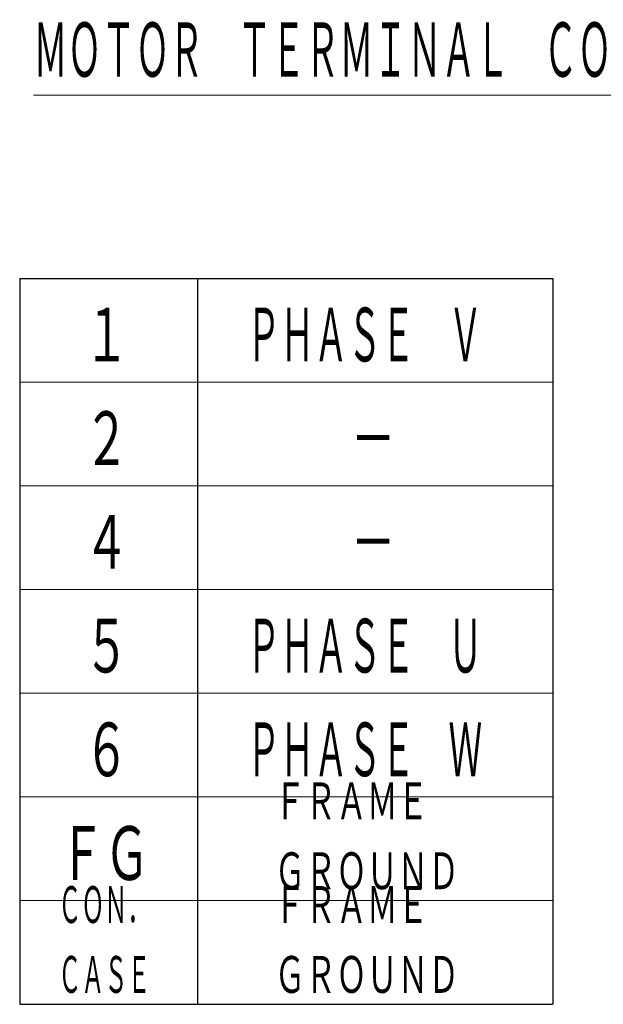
# Model space of a CAD drawing. Header units: millimetres. Extents: x 0 to 1300, y 0 to 891.
# Tile 8 of 146: x 327 to 423, y 213 to 375. Entities that reach past the tile are written whole.
import ezdxf

# ---------------------------------------------------------------- set-up
doc = ezdxf.new("R2010")
doc.units = ezdxf.units.MM
doc.header["$LTSCALE"] = 0.545669
doc.layers.add('NoLayerName_001', color=7, linetype='Continuous')
doc.styles.get("Standard").update_dxf_attribs({"font": 'txt', "bigfont": 'extfont2'})

msp = doc.modelspace()

# ---------------------------------------------------------------- linework, layer by layer
at = {"layer": 'NoLayerName_001', "color": 7, "linetype": 'Continuous', "lineweight": 25}
for p, q in [((327.10436339, 332.23886387), (414.94436108, 332.23886387)), ((327.10436339, 332.23886387), (327.10436339, 212.67886701)), ((356.38436262, 332.23886387), (356.38436262, 212.67886701)), ((414.94436108, 332.23886387), (414.94436108, 212.67886701)), ((327.10436339, 212.67886701), (414.94436108, 212.67886701))]:
    msp.add_line(p, q, dxfattribs=at)
at = {"layer": 'NoLayerName_001', "color": 2, "linetype": 'Continuous', "lineweight": 13}
for p, q in [((327.10436339, 315.15886432), (414.94436108, 315.15886432)), ((327.10436339, 298.07886477), (414.94436108, 298.07886477)), ((327.10436339, 280.99886522), (414.94436108, 280.99886522)), ((327.10436339, 263.91886566), (414.94436108, 263.91886566)), ((327.10436339, 246.83886611), (414.94436108, 246.83886611)), ((327.10436339, 229.75886656), (414.94436108, 229.75886656))]:
    msp.add_line(p, q, dxfattribs=at)

# ---------------------------------------------------------------- texts
at = {"layer": 'NoLayerName_001', "color": 3, "lineweight": 13, "attachment_point": 7}
for s, insert, char_height in [('\\A1;\\W0.5000;\\LＭＯＴＯＲ\u3000ＴＥＲＭＩＮＡＬ\u3000ＣＯＮＮＥＣＴＩＯＮ\\l', (329.37618306, 364.47436178), 10.1824359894), ('\\A1;\\W0.6667;１', (337.71852987, 317.59886426), 10.064581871), ('\\A1;\\W0.5000;ＰＨＡＳＥ\u3000Ｖ', (364.52873959, 317.59886426), 10.064581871), ('\\A1;\\W0.6667;２', (337.71852987, 300.5188647), 10.064581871), ('\\A1;\\W0.6667;－', (381.63852872, 300.5188647), 10.064581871), ('\\A1;\\W0.6667;４', (337.71852987, 283.43886515), 10.064581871), ('\\A1;\\W0.6667;－', (381.63852872, 283.43886515), 10.064581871), ('\\A1;\\W0.6667;５', (337.71852987, 266.3588656), 10.064581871), ('\\A1;\\W0.5000;ＰＨＡＳＥ\u3000Ｕ', (364.52873959, 266.3588656), 10.064581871), ('\\A1;\\W0.6667;６', (337.71852987, 249.27886605), 10.064581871), ('\\A1;\\W0.5000;ＰＨＡＳＥ\u3000Ｗ', (364.52873959, 249.27886605), 10.064581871), ('\\A1;\\W0.6667;ＦＲＡＭＥ\\PＧＲＯＵＮＤ', (369.1009344, 230.97886656), 6.9014277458), ('\\A1;\\W0.6667;ＦＧ', (333.69269674, 232.1988665), 10.064581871), ('\\A1;\\W0.5000;ＣＯＮ．\\PＣＡＳＥ', (333.46264952, 213.89886701), 6.9014277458), ('\\A1;\\W0.6667;ＦＲＡＭＥ\\PＧＲＯＵＮＤ', (369.1009344, 213.89886701), 6.9014277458)]:
    msp.add_mtext(s, dxfattribs=dict(at, insert=insert, char_height=char_height))

doc.saveas('drawing.dxf')
